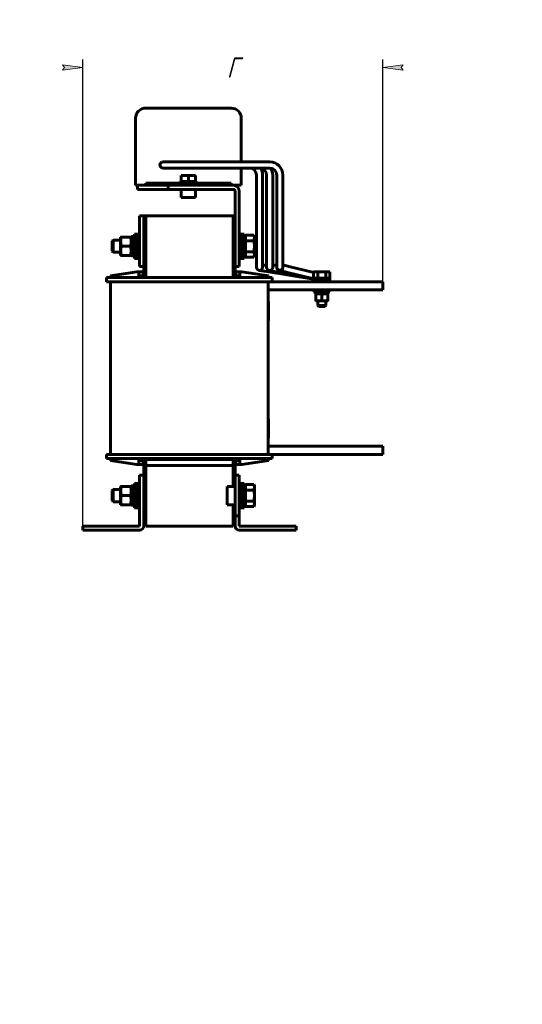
# Model space of a CAD drawing. Header units: millimetres. Extents: x 0 to 297, y 0 to 420.
# Tile 9 of 10: x 173 to 297, y 0 to 242. Entities that reach past the tile are written whole.
import ezdxf

# ---------------------------------------------------------------- set-up
doc = ezdxf.new("R2010")
doc.units = ezdxf.units.MM
doc.linetypes.add('K5LT_BASIC', pattern=[0])
doc.linetypes.add('K5LT_THIN', pattern=[0])
doc.layers.add('Системный слой', color=7, linetype='Continuous')
doc.styles.add('KDIMTEXTSTYLE', font='GOST_AU.SHX', dxfattribs={"width": 0.96, "oblique": 15, "height": 5})
doc.dimstyles.new('KDIMSTYLE (0.50)', dxfattribs={"dimtxt": 5, "dimasz": 1, "dimexe": 2, "dimexo": 0, "dimgap": 1, "dimtad": 1, "dimlfac": 2, "dimtxsty": 'KDIMTEXTSTYLE', "dimsah": 1, "dimcen": 0, "dimdle": 1, "dimadec": 0, "dimazin": 0, "dimtfac": 0.667, "dimtmove": 0, "dimatfit": 3, "dimfxl": 1, "dimtvp": 1, "dimtolj": 1, "dimtzin": 0, "dimarcsym": 0})

# ---------------------------------------------------------------- blocks, each defined once
blk = doc.blocks.new('U79')
at = {"layer": 'Системный слой', "color": 150, "linetype": 'K5LT_BASIC', "lineweight": 60, "true_color": 0x0080ff}
for p, q in [((245.65, 178.5), (245.61, 178.51)), ((246.55, 178.35), (246.38, 178.38))]:
    blk.add_line(p, q, dxfattribs=at)
blk = doc.blocks.new('U80')
at = {"layer": 'Системный слой', "color": 150, "linetype": 'K5LT_BASIC', "lineweight": 60, "true_color": 0x0080ff}
for p, q in [((246.65, 172.05), (247.65, 172.05)), ((247.65, 172.05), (248.65, 172.05))]:
    blk.add_line(p, q, dxfattribs=at)
blk = doc.blocks.new('U81')
at = {"layer": 'Системный слой', "color": 150, "linetype": 'K5LT_BASIC', "lineweight": 60, "true_color": 0x0080ff}
for p, q in [((246.65, 178.33), (246.65, 178.38)), ((246.65, 177.88), (246.65, 178.06)), ((246.65, 172.05), (246.65, 173.15))]:
    blk.add_line(p, q, dxfattribs=at)
blk = doc.blocks.new('U82')
at = {"layer": 'Системный слой', "color": 150, "linetype": 'K5LT_BASIC', "lineweight": 60, "true_color": 0x0080ff}
for p, q in [((247.65, 171.8), (246.9, 171.8)), ((248.4, 171.8), (247.65, 171.8))]:
    blk.add_line(p, q, dxfattribs=at)
blk = doc.blocks.new('U83')
at = {"layer": 'Системный слой', "color": 150, "linetype": 'K5LT_BASIC', "lineweight": 60, "true_color": 0x0080ff}
for p, q in [((248.65, 178.33), (248.65, 178.38)), ((248.65, 177.88), (248.65, 178.06)), ((248.65, 172.05), (248.65, 173.15))]:
    blk.add_line(p, q, dxfattribs=at)
blk = doc.blocks.new('U84')
at = {"layer": 'Системный слой', "color": 150, "linetype": 'K5LT_BASIC', "lineweight": 60, "true_color": 0x0080ff}
for p, q in [((245.63, 178.8), (245.65, 178.8)), ((246.62, 178.8), (246.64, 178.8))]:
    blk.add_line(p, q, dxfattribs=at)
blk = doc.blocks.new('U85')
at = {"layer": 'Системный слой', "color": 150, "linetype": 'K5LT_BASIC', "lineweight": 60, "true_color": 0x0080ff}
for p, q in [((248.66, 178.8), (248.68, 178.8)), ((249.65, 178.8), (249.67, 178.8))]:
    blk.add_line(p, q, dxfattribs=at)
blk = doc.blocks.new('U86')
at = {"layer": 'Системный слой', "color": 150, "linetype": 'K5LT_BASIC', "lineweight": 60, "true_color": 0x0080ff}
for p, q in [((246.64, 178.8), (246.68, 178.8)), ((248.62, 178.8), (248.66, 178.8))]:
    blk.add_line(p, q, dxfattribs=at)
blk = doc.blocks.new('U87')
at = {"layer": 'Системный слой', "color": 150, "linetype": 'K5LT_BASIC', "lineweight": 60, "true_color": 0x0080ff}
for p, q in [((246.62, 178.8), (245.65, 178.8)), ((248.62, 178.8), (246.68, 178.8)), ((249.65, 178.8), (248.68, 178.8))]:
    blk.add_line(p, q, dxfattribs=at)
blk = doc.blocks.new('U88')
at = {"layer": 'Системный слой', "color": 150, "linetype": 'K5LT_BASIC', "lineweight": 60, "true_color": 0x0080ff}
for p, q in [((245.65, 178.56), (243.31, 179.02)), ((246.62, 178.37), (246.57, 178.38))]:
    blk.add_line(p, q, dxfattribs=at)
blk = doc.blocks.new('U89')
at = {"layer": 'Системный слой', "color": 150, "linetype": 'K5LT_BASIC', "lineweight": 60, "true_color": 0x0080ff}
for p, q in [((227.83, 218.13), (227.83, 207.38)), ((227.83, 205.88), (227.83, 201.63))]:
    blk.add_line(p, q, dxfattribs=at)
blk = doc.blocks.new('U90')
at = {"layer": 'Системный слой', "color": 150, "linetype": 'K5LT_BASIC', "lineweight": 60, "true_color": 0x0080ff}
for p, q in [((214.86, 202.55), (214.83, 202.55)), ((216.58, 202.55), (216.54, 202.55))]:
    blk.add_line(p, q, dxfattribs=at)
blk = doc.blocks.new('U91')
at = {"layer": 'Системный слой', "color": 150, "linetype": 'K5LT_BASIC', "lineweight": 60, "true_color": 0x0080ff}
for p, q in [((213.11, 202.55), (213.08, 202.55)), ((214.83, 202.55), (214.79, 202.55))]:
    blk.add_line(p, q, dxfattribs=at)
blk = doc.blocks.new('U92')
at = {"layer": 'Системный слой', "color": 150, "linetype": 'K5LT_BASIC', "lineweight": 60, "true_color": 0x0080ff}
for p, q in [((212.83, 202.55), (213.08, 202.55)), ((213.11, 202.55), (214.79, 202.55)), ((214.86, 202.55), (216.54, 202.55)), ((216.58, 202.55), (216.83, 202.55))]:
    blk.add_line(p, q, dxfattribs=at)
blk = doc.blocks.new('U93')
at = {"layer": 'Системный слой', "color": 150, "linetype": 'K5LT_BASIC', "lineweight": 60, "true_color": 0x0080ff}
for p, q in [((214.83, 198.63), (213.08, 198.63)), ((216.58, 198.63), (214.83, 198.63))]:
    blk.add_line(p, q, dxfattribs=at)
blk = doc.blocks.new('U94')
at = {"layer": 'Системный слой', "color": 150, "linetype": 'K5LT_BASIC', "lineweight": 60, "true_color": 0x0080ff}
for p, q in [((196.34, 123.73), (198.1, 123.73)), ((202.2, 123.73), (202.2, 123.73)), ((202.83, 123.73), (202.83, 123.73)), ((227.95, 123.73), (227.95, 123.73))]:
    blk.add_line(p, q, dxfattribs=at)
blk = doc.blocks.new('U95')
at = {"layer": 'Системный слой', "color": 150, "linetype": 'K5LT_BASIC', "lineweight": 60, "true_color": 0x0080ff}
for p, q in [((196.34, 126.73), (198.1, 126.73)), ((202.2, 126.73), (202.2, 126.73)), ((202.83, 126.73), (202.83, 126.73)), ((227.95, 126.73), (227.95, 126.73))]:
    blk.add_line(p, q, dxfattribs=at)
blk = doc.blocks.new('U96')
at = {"layer": 'Системный слой', "color": 150, "linetype": 'K5LT_BASIC', "lineweight": 60, "true_color": 0x0080ff}
for p, q in [((200.8, 127.62), (200.93, 127.62)), ((200.93, 127.62), (201.06, 127.62)), ((201.06, 127.62), (201.19, 127.61))]:
    blk.add_line(p, q, dxfattribs=at)
blk = doc.blocks.new('U97')
at = {"layer": 'Системный слой', "color": 150, "linetype": 'K5LT_BASIC', "lineweight": 60, "true_color": 0x0080ff}
for p, q in [((196.34, 185.13), (198.1, 185.13)), ((202.2, 185.13), (202.2, 185.13)), ((202.83, 185.13), (202.83, 185.13)), ((227.95, 185.13), (227.95, 185.13))]:
    blk.add_line(p, q, dxfattribs=at)
blk = doc.blocks.new('U98')
at = {"layer": 'Системный слой', "color": 150, "linetype": 'K5LT_BASIC', "lineweight": 60, "true_color": 0x0080ff}
for p, q in [((196.34, 188.13), (198.1, 188.13)), ((202.2, 188.13), (202.2, 188.13)), ((202.83, 188.13), (202.83, 188.13)), ((227.95, 188.13), (227.95, 188.13))]:
    blk.add_line(p, q, dxfattribs=at)
blk = doc.blocks.new('U99')
at = {"layer": 'Системный слой', "color": 150, "linetype": 'K5LT_BASIC', "lineweight": 60, "true_color": 0x0080ff}
for p, q in [((200.8, 189.02), (200.93, 189.02)), ((200.93, 189.02), (201.06, 189.02)), ((201.06, 189.02), (201.19, 189.01))]:
    blk.add_line(p, q, dxfattribs=at)
blk = doc.blocks.new('U100')
at = {"layer": 'Системный слой', "color": 150, "linetype": 'K5LT_BASIC', "lineweight": 60, "true_color": 0x0080ff}
for p, q in [((225.83, 127.48), (225.83, 132.63)), ((225.83, 117.73), (225.83, 122.98))]:
    blk.add_line(p, q, dxfattribs=at)
blk = doc.blocks.new('U101')
at = {"layer": 'Системный слой', "color": 150, "linetype": 'K5LT_BASIC', "lineweight": 60, "true_color": 0x0080ff}
for p, q in [((204.33, 194.13), (204.33, 178.91)), ((204.33, 134.31), (204.33, 134.13))]:
    blk.add_line(p, q, dxfattribs=at)
blk = doc.blocks.new('U102')
at = {"layer": 'Системный слой', "color": 150, "linetype": 'K5LT_BASIC', "lineweight": 60, "true_color": 0x0080ff}
for p, q in [((225.83, 178.91), (225.83, 194.13)), ((225.83, 134.13), (225.83, 134.31))]:
    blk.add_line(p, q, dxfattribs=at)
blk = doc.blocks.new('U103')
at = {"layer": 'Системный слой', "color": 150, "linetype": 'K5LT_BASIC', "lineweight": 60, "true_color": 0x0080ff}
for p, q in [((226.33, 178.91), (226.33, 194.13)), ((226.33, 130.23), (226.33, 134.31)), ((226.33, 118.13), (226.33, 120.23))]:
    blk.add_line(p, q, dxfattribs=at)
blk = doc.blocks.new('U104')
at = {"layer": 'Системный слой', "color": 150, "linetype": 'K5LT_BASIC', "lineweight": 60, "true_color": 0x0080ff}
for p, q in [((225.83, 178.91), (225.83, 194.13)), ((225.83, 127.48), (225.83, 134.31)), ((225.83, 118.13), (225.83, 122.98))]:
    blk.add_line(p, q, dxfattribs=at)
blk = doc.blocks.new('U105')
at = {"layer": 'Системный слой', "color": 150, "linetype": 'K5LT_BASIC', "lineweight": 60, "true_color": 0x0080ff}
for p, q in [((204.33, 194.13), (204.33, 178.91)), ((204.33, 134.31), (204.33, 118.13))]:
    blk.add_line(p, q, dxfattribs=at)
blk = doc.blocks.new('U106')
at = {"layer": 'Системный слой', "color": 150, "linetype": 'K5LT_BASIC', "lineweight": 60, "true_color": 0x0080ff}
for p, q in [((203.83, 194.13), (203.83, 178.91)), ((203.83, 134.31), (203.83, 118.13))]:
    blk.add_line(p, q, dxfattribs=at)
blk = doc.blocks.new('KDIMARROW_01')
at = {"layer": 'Системный слой'}
blk.add_hatch(color=0, dxfattribs=at).paths.add_polyline_path([(0, 0), (-5, 0.66), (-4.5, 0), (-5, -0.66)])
at = {"layer": 'Системный слой', "color": 0, "linetype": 'K5LT_THIN', "lineweight": 18}
for p, q in [((-4.5, 0), (-5, 0.66)), ((-5, 0.66), (0, 0)), ((0, 0), (-5, -0.66)), ((-5, -0.66), (-4.5, 0)), ((0, 0), (-1, 0))]:
    blk.add_line(p, q, dxfattribs=at)

msp = doc.modelspace()

# ---------------------------------------------------------------- linework, layer by layer
at = {"layer": 'Системный слой', "color": 150, "linetype": 'K5LT_BASIC', "lineweight": 60, "true_color": 0x0080ff}
for p, q in [((204.3281, 220.6343), (225.3281, 220.6343)), ((201.8281, 201.6343), (201.8281, 218.1343)), ((213.5781, 207.3843), (208.5781, 207.3843)), ((213.5781, 207.3843), (234.8281, 207.3843)), ((213.5781, 205.8843), (208.5781, 205.8843)), ((213.0781, 204.0495), (213.0781, 202.5495)), ((213.0781, 204.0495), (214.8281, 204.0495)), ((213.5781, 205.8843), (234.8281, 205.8843)), ((214.8281, 204.0495), (214.8281, 202.5495)), ((214.8281, 204.0495), (216.5781, 204.0495)), ((216.5781, 204.0495), (216.5781, 202.5495)), ((231.5781, 204.1343), (231.5781, 186.4293)), ((233.0781, 204.1343), (233.0781, 186.4293)), ((234.0781, 204.1343), (234.0781, 186.4293)), ((235.5781, 204.1343), (235.5781, 186.4293)), ((236.5781, 204.1343), (236.5781, 186.4293)), ((238.0781, 204.1343), (238.0781, 186.4293)), ((201.8281, 201.6343), (202.3281, 201.6343)), ((202.3281, 201.6345), (209.8281, 201.6345)), ((202.3281, 200.6345), (202.3281, 201.6345)), ((213.5674, 202.1343), (204.3281, 202.1343)), ((204.3281, 202.1343), (204.3281, 201.6345)), ((225.8281, 201.6345), (209.8281, 201.6345)), ((209.8281, 201.6345), (209.8281, 200.6345)), ((212.8281, 202.1343), (212.8281, 202.5495)), ((216.0888, 202.1343), (213.5674, 202.1343)), ((225.3281, 202.1343), (216.0888, 202.1343)), ((216.8281, 202.1343), (216.8281, 202.5495)), ((225.3281, 201.6345), (225.3281, 202.1343)), ((225.857, 201.6343), (227.8281, 201.6343)), ((209.8281, 200.6345), (202.3281, 200.6345)), ((225.8281, 200.6345), (209.8281, 200.6345)), ((213.0781, 198.6345), (213.0781, 200.6345)), ((216.5781, 198.6345), (216.5781, 200.6345)), ((226.3281, 181.6345), (226.3281, 200.1345)), ((227.3281, 200.1345), (227.3281, 181.6345)), ((202.8281, 194.1345), (203.8281, 194.1345)), ((202.8281, 193.1345), (202.8281, 194.1345)), ((204.3281, 194.1345), (203.8281, 194.1345)), ((204.3281, 194.1345), (225.8281, 194.1345)), ((226.3281, 194.1345), (225.8281, 194.1345)), ((202.8281, 182.6345), (202.8281, 193.1345)), ((203.8281, 182.6345), (203.8281, 193.1345)), ((202.1994, 189.6345), (201.5744, 189.6345)), ((201.5744, 189.6345), (201.5744, 183.6345)), ((202.1994, 183.6345), (202.1994, 189.6345)), ((202.2006, 189.6345), (202.2006, 183.6345)), ((202.8256, 189.6345), (202.2006, 189.6345)), ((202.8256, 183.6345), (202.8256, 189.6345)), ((227.9531, 189.6345), (227.3281, 189.6345)), ((227.9531, 189.6345), (227.9531, 183.6345)), ((228.5794, 189.6345), (227.9544, 189.6345)), ((227.9544, 189.6345), (227.9544, 183.6345)), ((228.5794, 189.6345), (228.5794, 183.6345)), ((230.9379, 189.3296), (228.8793, 189.3296)), ((228.8793, 189.3296), (228.8793, 188.6558)), ((231.0693, 188.9685), (230.9379, 189.3296)), ((196.0796, 187.8747), (196.3394, 188.1345)), ((196.0796, 187.8747), (196.0796, 185.3943)), ((196.3394, 188.1345), (196.3394, 185.1345)), ((198.0994, 188.7908), (198.1535, 188.8845)), ((198.0994, 184.4783), (198.0994, 188.7908)), ((198.3545, 188.8845), (198.1535, 188.8845)), ((200.5443, 188.8845), (198.3545, 188.8845)), ((200.7452, 188.8845), (200.5443, 188.8845)), ((200.7994, 188.7908), (200.7452, 188.8845)), ((200.7994, 189.022), (200.7994, 188.9797)), ((200.7994, 184.247), (200.7994, 188.9797)), ((228.5793, 188.6985), (228.8793, 188.9685)), ((228.8793, 188.6558), (228.8793, 187.9821)), ((228.8793, 187.9821), (228.8793, 186.6345)), ((230.9379, 187.9821), (228.8793, 187.9821)), ((231.0693, 188.6558), (231.0693, 188.9685)), ((231.0693, 186.6345), (231.0693, 188.6558)), ((196.0796, 185.3943), (196.3394, 185.1345)), ((198.0994, 184.4783), (198.1535, 184.3845)), ((198.1535, 184.3845), (198.3545, 184.3845)), ((198.3545, 186.6345), (200.5443, 186.6345)), ((200.5443, 184.3845), (198.3545, 184.3845)), ((200.5443, 184.3845), (200.7452, 184.3845)), ((200.7994, 184.4783), (200.7452, 184.3845)), ((201.5744, 184.247), (200.7994, 184.247)), ((228.5793, 184.5705), (228.8793, 184.3005)), ((228.8793, 186.6345), (228.8793, 185.287)), ((228.8793, 185.287), (230.9379, 185.287)), ((228.8793, 185.287), (228.8793, 184.6132)), ((228.8793, 184.6132), (228.8793, 183.9395)), ((231.0693, 184.3005), (230.9379, 183.9395)), ((231.0693, 184.6132), (231.0693, 186.6345)), ((231.0693, 184.3005), (231.0693, 184.6132)), ((231.5781, 181.4293), (231.5781, 186.4293)), ((233.0781, 181.4293), (233.0781, 186.4293)), ((234.0781, 181.4293), (234.0781, 186.4293)), ((235.5781, 181.4293), (235.5781, 186.4293)), ((236.5781, 181.4293), (236.5781, 186.4293)), ((238.0781, 181.4293), (238.0781, 186.4293)), ((202.1994, 183.6345), (201.5744, 183.6345)), ((202.8256, 183.6345), (202.2006, 183.6345)), ((202.8281, 181.6345), (202.8281, 182.6345)), ((227.9531, 183.6345), (227.3281, 183.6345)), ((228.5794, 183.6345), (227.9544, 183.6345)), ((228.8793, 183.9395), (230.9379, 183.9395)), ((234.0781, 181.9043), (233.0781, 182.0671)), ((236.5781, 181.8531), (235.5781, 182.0475)), ((239.908, 181.5781), (238.0781, 182.0198)), ((202.1519, 180.3588), (195.6519, 179.3588)), ((202.6519, 180.3588), (202.1519, 180.3588)), ((202.6519, 179.3588), (202.6519, 180.3588)), ((202.6519, 180.3588), (203.6519, 180.3588)), ((202.8281, 181.6345), (203.8281, 181.6345)), ((203.6519, 180.3588), (203.6519, 179.3588)), ((227.3281, 181.6345), (226.3281, 181.6345)), ((226.5019, 179.3588), (226.5019, 180.3588)), ((226.5019, 180.3588), (227.5019, 180.3588)), ((227.5019, 180.3588), (227.5019, 179.3588)), ((228.0019, 180.3588), (227.5019, 180.3588)), ((234.5019, 179.3588), (228.0019, 180.3588)), ((234.1539, 180.3722), (232.2076, 180.689)), ((234.1539, 180.3722), (245.6131, 178.5072)), ((236.7979, 180.2823), (234.685, 180.693)), ((236.7979, 180.2823), (243.3108, 179.0161)), ((239.556, 180.12), (237.1521, 180.7002)), ((239.556, 180.12), (245.0473, 178.7946)), ((239.908, 181.5781), (245.3992, 180.2527)), ((245.6311, 180.1967), (245.3992, 180.2527)), ((245.6311, 180.299), (245.6311, 178.799)), ((246.6415, 180.299), (245.6311, 180.299)), ((246.6415, 180.299), (248.6622, 180.299)), ((246.6415, 180.299), (246.6415, 178.799)), ((248.6622, 178.799), (248.6622, 180.299)), ((249.6725, 180.299), (248.6622, 180.299)), ((249.6725, 180.299), (249.6725, 178.799)), ((199.6769, 178.9088), (194.6769, 178.9088)), ((194.6769, 177.8838), (194.6769, 178.9088)), ((194.6769, 177.8838), (199.6769, 177.8838)), ((195.6519, 179.3588), (195.6519, 178.9088)), ((195.6769, 177.8838), (195.6769, 135.3838)), ((230.4768, 178.9088), (199.6769, 178.9088)), ((199.6769, 177.8838), (230.4768, 177.8838)), ((202.6519, 179.3588), (202.6519, 178.9088)), ((203.6519, 179.3588), (202.6519, 179.3588)), ((203.6519, 179.3588), (203.6519, 178.9088)), ((227.5019, 179.3588), (226.5019, 179.3588)), ((226.5019, 179.3588), (226.5019, 178.9088)), ((227.5019, 179.3588), (227.5019, 178.9088)), ((235.4768, 178.9088), (230.4768, 178.9088)), ((230.4768, 177.8838), (235.4768, 177.8838)), ((234.4768, 135.3838), (234.4768, 177.8838)), ((234.5019, 179.3588), (234.5019, 178.9088)), ((235.4768, 177.8838), (235.4768, 178.9088)), ((235.4768, 177.8838), (262.6518, 177.8838)), ((245.6518, 178.6487), (245.0473, 178.7946)), ((245.6354, 178.3258), (245.6354, 178.0569)), ((245.6354, 178.3258), (249.6682, 178.3258)), ((249.6682, 178.0569), (245.6354, 178.0569)), ((245.6518, 178.799), (245.6518, 178.3824)), ((245.6518, 178.3824), (249.6518, 178.3824)), ((246.5827, 178.364), (246.4495, 178.3258)), ((246.5827, 178.364), (246.584, 178.3643)), ((246.584, 178.3643), (246.6469, 178.3824)), ((248.7373, 178.3643), (248.6756, 178.3824)), ((248.7373, 178.3643), (248.7386, 178.364)), ((248.7386, 178.364), (248.8692, 178.3258)), ((249.6518, 178.799), (249.6518, 178.3824)), ((249.6682, 178.3258), (249.6682, 178.0569)), ((262.6518, 177.8838), (262.6518, 175.8838)), ((262.6518, 175.8838), (234.4768, 175.8838)), ((245.6518, 175.8838), (245.6518, 175.4674)), ((245.6518, 175.4674), (249.6518, 175.4674)), ((246.0602, 175.4674), (246.0602, 174.9507)), ((246.0602, 174.9507), (249.2153, 174.9507)), ((246.2143, 174.9507), (246.1518, 174.9146)), ((246.1518, 174.7806), (246.1518, 174.9146)), ((246.1518, 173.3208), (246.1518, 174.7806)), ((247.6518, 174.7806), (247.6518, 173.3208)), ((249.0893, 174.9507), (249.1518, 174.9146)), ((249.1518, 174.9146), (249.1518, 174.7806)), ((249.1518, 173.3208), (249.1518, 174.7806)), ((249.2153, 174.9507), (249.2435, 174.9507)), ((249.2365, 175.209), (249.2435, 174.9507)), ((249.6518, 175.8838), (249.6518, 175.4674)), ((234.4768, 172.9827), (234.5268, 172.9827)), ((234.5268, 172.9459), (234.4768, 172.9459)), ((234.5268, 172.8933), (234.4768, 172.8933)), ((234.5268, 172.9723), (234.5268, 172.9827)), ((234.5268, 172.9459), (234.5268, 172.9723)), ((234.5268, 172.8933), (234.5268, 172.9459)), ((234.5268, 168.3933), (234.5268, 172.8933)), ((246.1518, 173.1868), (246.1518, 173.3208)), ((246.2143, 173.1507), (246.1518, 173.1868)), ((246.2143, 173.1507), (249.0893, 173.1507)), ((249.0893, 173.1507), (249.1518, 173.1868)), ((249.1518, 173.3208), (249.1518, 173.1868)), ((246.9018, 171.799), (246.6518, 172.049)), ((248.4018, 171.799), (248.6518, 172.049)), ((234.5268, 168.3933), (234.4768, 168.3933)), ((234.4768, 168.3529), (234.5268, 168.3529)), ((234.5268, 168.3529), (234.5268, 168.3933)), ((234.4768, 144.0353), (234.5268, 144.0353)), ((234.5268, 143.9986), (234.4768, 143.9986)), ((234.5268, 143.9459), (234.4768, 143.9459)), ((234.5268, 144.0249), (234.5268, 144.0353)), ((234.5268, 143.9986), (234.5268, 144.0249)), ((234.5268, 143.9459), (234.5268, 143.9986)), ((234.5268, 139.4459), (234.5268, 143.9459)), ((234.5268, 139.4459), (234.4768, 139.4459)), ((234.4768, 139.4055), (234.5268, 139.4055)), ((234.5268, 139.4055), (234.5268, 139.4459)), ((262.6518, 137.3838), (234.4768, 137.3838)), ((262.6518, 135.3838), (262.6518, 137.3838)), ((199.6769, 135.3838), (194.6769, 135.3838)), ((194.6769, 135.3838), (194.6769, 134.3588)), ((194.6769, 134.3588), (199.6769, 134.3588)), ((195.6519, 133.9088), (195.6519, 134.3588)), ((195.6519, 133.9088), (202.1519, 132.9088)), ((230.4768, 135.3838), (199.6769, 135.3838)), ((199.6769, 134.3588), (230.4768, 134.3588)), ((202.6519, 133.9088), (202.6519, 134.3588)), ((202.6519, 132.9088), (202.6519, 133.9088)), ((202.6519, 133.9088), (203.6519, 133.9088)), ((203.6519, 133.9088), (203.6519, 134.3588)), ((226.5019, 134.3088), (203.6519, 134.3088)), ((203.6519, 133.9088), (203.6519, 132.9088)), ((225.8281, 134.1345), (204.3281, 134.1345)), ((204.3281, 132.6345), (204.3281, 134.1345)), ((204.3281, 134.1345), (225.8281, 134.1345)), ((225.8281, 132.6345), (225.8281, 134.1345)), ((226.5019, 133.9088), (226.5019, 134.3588)), ((226.5019, 132.9088), (226.5019, 133.9088)), ((226.5019, 133.9088), (227.5019, 133.9088)), ((227.5019, 133.9088), (227.5019, 134.3588)), ((227.5019, 133.9088), (227.5019, 132.9088)), ((228.0019, 132.9088), (234.5019, 133.9088)), ((235.4768, 135.3838), (230.4768, 135.3838)), ((230.4768, 134.3588), (235.4768, 134.3588)), ((234.5019, 133.9088), (234.5019, 134.3588)), ((235.4768, 135.3838), (262.6518, 135.3838)), ((235.4768, 135.3838), (235.4768, 134.3588)), ((202.1519, 132.9088), (202.6519, 132.9088)), ((203.6519, 132.9088), (202.6519, 132.9088)), ((204.3281, 132.6345), (225.8281, 132.6345)), ((204.3281, 117.7345), (204.3281, 132.6345)), ((225.8281, 132.6345), (204.3281, 132.6345)), ((227.5019, 132.9088), (226.5019, 132.9088)), ((227.5019, 132.9088), (228.0019, 132.9088)), ((202.8281, 130.2345), (203.8281, 130.2345)), ((202.8281, 129.2345), (202.8281, 130.2345)), ((202.8281, 117.7345), (202.8281, 129.2345)), ((203.8281, 129.2345), (203.8281, 117.7345)), ((226.3281, 130.2345), (227.3281, 130.2345)), ((226.3281, 130.2345), (226.3281, 129.2345)), ((226.3281, 129.2345), (226.3281, 121.2345)), ((227.3281, 130.2345), (227.3281, 129.2345)), ((227.3281, 129.2345), (227.3281, 121.2345)), ((196.0796, 126.4747), (196.3394, 126.7345)), ((196.0796, 126.4747), (196.0796, 123.9943)), ((196.3394, 126.7345), (196.3394, 123.7345)), ((198.0994, 127.3908), (198.1535, 127.4845)), ((198.0994, 123.0783), (198.0994, 127.3908)), ((198.3545, 127.4845), (198.1535, 127.4845)), ((200.5443, 127.4845), (198.3545, 127.4845)), ((200.7452, 127.4845), (200.5443, 127.4845)), ((200.7994, 127.3908), (200.7452, 127.4845)), ((200.7994, 127.622), (200.7994, 127.5797)), ((200.7994, 122.847), (200.7994, 127.5797)), ((202.1994, 128.2345), (201.5744, 128.2345)), ((201.5744, 128.2345), (201.5744, 122.2345)), ((202.1994, 122.2345), (202.1994, 128.2345)), ((202.2006, 128.2345), (202.2006, 122.2345)), ((202.8256, 128.2345), (202.2006, 128.2345)), ((202.8256, 122.2345), (202.8256, 128.2345)), ((224.3281, 122.9845), (224.3281, 127.4845)), ((224.3281, 127.4845), (226.3281, 127.4845)), ((227.9531, 128.2345), (227.3281, 128.2345)), ((227.9531, 128.2345), (227.9531, 122.2345)), ((228.5794, 128.2345), (227.9544, 128.2345)), ((227.9544, 128.2345), (227.9544, 122.2345)), ((228.5793, 127.2985), (228.8793, 127.5685)), ((228.5794, 128.2345), (228.5794, 122.2345)), ((230.9379, 127.9296), (228.8793, 127.9296)), ((228.8793, 127.9296), (228.8793, 127.2558)), ((228.8793, 127.2558), (228.8793, 126.5821)), ((228.8793, 126.5821), (228.8793, 125.2345)), ((230.9379, 126.5821), (228.8793, 126.5821)), ((231.0693, 127.5685), (230.9379, 127.9296)), ((231.0693, 127.2558), (231.0693, 127.5685)), ((231.0693, 125.2345), (231.0693, 127.2558)), ((196.0796, 123.9943), (196.3394, 123.7345)), ((198.3545, 125.2345), (200.5443, 125.2345)), ((228.8793, 125.2345), (228.8793, 123.887)), ((228.8793, 123.887), (230.9379, 123.887)), ((228.8793, 123.887), (228.8793, 123.2132)), ((231.0693, 123.2132), (231.0693, 125.2345)), ((198.0994, 123.0783), (198.1535, 122.9845)), ((198.1535, 122.9845), (198.3545, 122.9845)), ((200.5443, 122.9845), (198.3545, 122.9845)), ((200.5443, 122.9845), (200.7452, 122.9845)), ((200.7994, 123.0783), (200.7452, 122.9845)), ((201.5744, 122.847), (200.7994, 122.847)), ((202.1994, 122.2345), (201.5744, 122.2345)), ((202.8256, 122.2345), (202.2006, 122.2345)), ((224.3281, 122.9845), (226.3281, 122.9845)), ((226.3281, 121.2345), (226.3281, 120.2345)), ((227.9531, 122.2345), (227.3281, 122.2345)), ((227.3281, 121.2345), (227.3281, 120.2345)), ((228.5794, 122.2345), (227.9544, 122.2345)), ((228.5793, 123.1705), (228.8793, 122.9005)), ((228.8793, 123.2132), (228.8793, 122.5395)), ((228.8793, 122.5395), (230.9379, 122.5395)), ((231.0693, 122.9005), (230.9379, 122.5395)), ((231.0693, 122.9005), (231.0693, 123.2132)), ((226.3281, 120.2345), (227.3281, 120.2345)), ((226.3281, 120.2345), (226.3281, 117.7345)), ((227.3281, 117.7345), (227.3281, 120.2345)), ((188.8281, 117.7345), (189.8281, 117.7345)), ((188.8281, 116.7345), (188.8281, 117.7345)), ((189.8281, 116.7345), (188.8281, 116.7345)), ((189.8281, 117.7345), (202.8281, 117.7345)), ((202.8281, 116.7345), (189.8281, 116.7345)), ((204.3281, 118.1345), (203.8281, 118.1345)), ((225.8281, 117.7345), (204.3281, 117.7345)), ((225.8281, 118.1345), (226.3281, 118.1345)), ((240.3281, 117.7345), (227.3281, 117.7345)), ((227.3281, 116.7345), (240.3281, 116.7345)), ((240.3281, 117.7345), (241.3281, 117.7345)), ((241.3281, 116.7345), (240.3281, 116.7345)), ((241.3281, 117.7345), (241.3281, 116.7345))]:
    msp.add_line(p, q, dxfattribs=at)
for centre, radius, start, end in [((204.3281, 218.1343), 2.5, 90, 180), ((225.3281, 218.1343), 2.5, 88.843073, 90), ((225.3281, 218.1343), 2.5, 0, 88.843073), ((208.5781, 206.6343), 0.75, 117.139437, 270.000623), ((208.5781, 206.6343), 0.75, 90, 117.139437), ((234.8281, 204.1343), 3.25, 0, 90), ((229.8281, 204.1343), 1.75, 0, 90), ((232.3281, 204.1343), 1.75, 0, 90), ((229.8281, 204.1343), 3.25, 0, 32.204228), ((234.8281, 204.1343), 1.75, 0, 90), ((232.3281, 204.1343), 3.25, 0, 32.204228), ((225.8281, 200.1345), 1.5, 0, 90), ((225.8281, 200.1345), 0.5, 0, 90), ((232.3281, 181.4293), 0.75, 180, 0), ((234.8281, 181.4293), 0.75, 180, 0), ((237.3281, 181.4293), 0.75, 179.999377, 0), ((202.8281, 117.7345), 1, 270, 0), ((227.3281, 117.7345), 1, 180, 270)]:
    msp.add_arc(centre, radius, start, end, dxfattribs=at)
for centre in [(201.5744, 186.6345), (201.5744, 125.2345)]:
    msp.add_ellipse(centre, major_axis=(-4.1353, 0), ratio=0.57735027, start_param=4.71238898, end_param=4.90091591, dxfattribs=at)
for points, knots in [([(230.9379, 189.3296), (230.9763, 189.2241), (231.0244, 189.0638), (231.0621, 188.8389), (231.0693, 188.7199), (231.0693, 188.6558)], [0, 0, 0, 0, 2.84183866, 4.30344154, 6, 6, 6, 6]), ([(198.3545, 186.6345), (198.3105, 186.7663), (198.2609, 186.9375), (198.2019, 187.2096), (198.174, 187.3898), (198.1568, 187.5944), (198.1515, 187.7606), (198.1569, 187.926), (198.1736, 188.1238), (198.202, 188.3104), (198.2612, 188.5829), (198.3129, 188.7598), (198.3545, 188.8845)], [0, 0, 0, 0, 2.33377963, 3.01198182, 4.74627383, 5.45422955, 6.52358419, 7.57716709, 8.26508064, 9.89612006, 10.7907933, 13, 13, 13, 13]), ([(200.5443, 188.8845), (200.5882, 188.7528), (200.6378, 188.5815), (200.6968, 188.3094), (200.7247, 188.1293), (200.742, 187.9247), (200.7472, 187.7584), (200.7418, 187.593), (200.7251, 187.3953), (200.6968, 187.2086), (200.6375, 186.9361), (200.5859, 186.7593), (200.5443, 186.6345)], [0, 0, 0, 0, 2.33377963, 3.01198182, 4.74627381, 5.45422952, 6.52358415, 7.57716703, 8.26508057, 9.89611997, 10.79079323, 13, 13, 13, 13]), ([(198.3545, 184.3845), (198.3105, 184.5163), (198.2609, 184.6875), (198.2019, 184.9596), (198.174, 185.1398), (198.1568, 185.3444), (198.1515, 185.5106), (198.1569, 185.676), (198.1736, 185.8738), (198.202, 186.0604), (198.2612, 186.3329), (198.3129, 186.5098), (198.3545, 186.6345)], [0, 0, 0, 0, 2.33377963, 3.01198182, 4.74627381, 5.45422952, 6.52358415, 7.57716703, 8.26508057, 9.89611997, 10.79079323, 13, 13, 13, 13]), ([(200.5443, 186.6345), (200.6667, 186.2671), (200.745, 185.8943), (200.7454, 185.3204), (200.7262, 185.1293), (200.6562, 184.7539), (200.6056, 184.5685), (200.5443, 184.3845)], [0, 0, 0, 0, 0.00262391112, 0.00262391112, 0.00393586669, 0.00393586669, 0.00524782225, 0.00524782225, 0.00524782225, 0.00524782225]), ([(246.4088, 178.3258), (246.4246, 178.3287), (246.4404, 178.3318), (246.4642, 178.3365), (246.472, 178.338), (246.4877, 178.3412), (246.496, 178.3429), (246.5321, 178.3507), (246.5588, 178.3572), (246.5827, 178.364)], [0, 0, 0, 0, 0.25, 0.25, 0.375, 0.375, 0.5, 0.5, 1, 1, 1, 1]), ([(248.7386, 178.364), (248.7503, 178.3605), (248.7627, 178.3573), (248.7823, 178.3524), (248.789, 178.3508), (248.8027, 178.3476), (248.8092, 178.3461), (248.8471, 178.3378), (248.8788, 178.3316), (248.9099, 178.3258)], [0, 0, 0, 0, 0.25, 0.25, 0.375, 0.375, 0.5, 0.5, 1, 1, 1, 1]), ([(247.6518, 174.7806), (247.5525, 174.8137), (247.4222, 174.8508), (247.2412, 174.8867), (247.1142, 174.9049), (246.9721, 174.915), (246.8338, 174.915), (246.6954, 174.9054), (246.5157, 174.8804), (246.3337, 174.8381), (246.2002, 174.7968), (246.1518, 174.7806)], [0, 0, 0, 0, 2.43540171, 3.16076952, 4.3422545, 5.46231463, 6.53579949, 7.62410834, 8.7471785, 10.81520627, 12, 12, 12, 12]), ([(249.1518, 174.7806), (249.0525, 174.8137), (248.9222, 174.8508), (248.7412, 174.8867), (248.6142, 174.9049), (248.4721, 174.915), (248.3338, 174.915), (248.1954, 174.9054), (248.0157, 174.8804), (247.8337, 174.8381), (247.7002, 174.7968), (247.6518, 174.7806)], [0, 0, 0, 0, 2.43540151, 3.16076949, 4.34225453, 5.46231464, 6.53579949, 7.62410834, 8.74717851, 10.81520612, 12, 12, 12, 12]), ([(246.1518, 173.3208), (246.2511, 173.2877), (246.3815, 173.2506), (246.5625, 173.2147), (246.6894, 173.1965), (246.8315, 173.1864), (246.9699, 173.1864), (247.1082, 173.196), (247.2879, 173.221), (247.47, 173.2633), (247.6035, 173.3046), (247.6518, 173.3208)], [0, 0, 0, 0, 2.43540166, 3.16076951, 4.3422545, 5.46231463, 6.53579949, 7.62410835, 8.74717852, 10.81520612, 12, 12, 12, 12]), ([(247.6518, 173.3208), (247.7511, 173.2877), (247.8815, 173.2506), (248.0625, 173.2147), (248.1894, 173.1965), (248.3315, 173.1864), (248.4699, 173.1864), (248.6082, 173.196), (248.7879, 173.221), (248.97, 173.2633), (249.1035, 173.3046), (249.1518, 173.3208)], [0, 0, 0, 0, 2.43540171, 3.16076952, 4.3422545, 5.46231463, 6.53579949, 7.62410834, 8.7471785, 10.81520627, 12, 12, 12, 12]), ([(198.3545, 125.2345), (198.3105, 125.3663), (198.2609, 125.5375), (198.2019, 125.8096), (198.174, 125.9898), (198.1568, 126.1944), (198.1515, 126.3606), (198.1569, 126.526), (198.1736, 126.7238), (198.202, 126.9104), (198.2612, 127.1829), (198.3129, 127.3598), (198.3545, 127.4845)], [0, 0, 0, 0, 2.33377963, 3.01198182, 4.74627383, 5.45422955, 6.52358419, 7.57716709, 8.26508064, 9.89612006, 10.7907933, 13, 13, 13, 13]), ([(200.5443, 127.4845), (200.5882, 127.3528), (200.6378, 127.1815), (200.6968, 126.9094), (200.7247, 126.7293), (200.742, 126.5247), (200.7472, 126.3584), (200.7418, 126.193), (200.7251, 125.9953), (200.6968, 125.8086), (200.6375, 125.5361), (200.5859, 125.3593), (200.5443, 125.2345)], [0, 0, 0, 0, 2.33377963, 3.01198182, 4.74627381, 5.45422952, 6.52358415, 7.57716703, 8.26508057, 9.89611997, 10.79079323, 13, 13, 13, 13]), ([(230.9379, 127.9296), (230.9763, 127.8241), (231.0244, 127.6638), (231.0621, 127.4389), (231.0693, 127.3199), (231.0693, 127.2558)], [0, 0, 0, 0, 2.84183866, 4.30344154, 6, 6, 6, 6]), ([(198.3545, 122.9845), (198.3105, 123.1163), (198.2609, 123.2875), (198.2019, 123.5596), (198.174, 123.7398), (198.1568, 123.9444), (198.1515, 124.1106), (198.1569, 124.276), (198.1736, 124.4738), (198.202, 124.6604), (198.2612, 124.9329), (198.3129, 125.1098), (198.3545, 125.2345)], [0, 0, 0, 0, 2.33377963, 3.01198182, 4.74627381, 5.45422952, 6.52358415, 7.57716703, 8.26508057, 9.89611997, 10.79079323, 13, 13, 13, 13]), ([(200.5443, 125.2345), (200.6667, 124.8671), (200.745, 124.4943), (200.7454, 123.9204), (200.7262, 123.7293), (200.6562, 123.3539), (200.6056, 123.1685), (200.5443, 122.9845)], [0, 0, 0, 0, 0.00262391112, 0.00262391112, 0.00393586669, 0.00393586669, 0.00524782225, 0.00524782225, 0.00524782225, 0.00524782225])]:
    msp.add_open_spline(points, degree=3, knots=knots, dxfattribs=at)
for points in [[(231.0693, 188.6558), (231.0693, 188.4291), (231.019, 188.2048), (230.9379, 187.9821)], [(230.9379, 187.9821), (231.019, 187.5365), (231.0693, 187.088), (231.0693, 186.6345)], [(231.0693, 186.6345), (231.0693, 186.1811), (231.019, 185.7325), (230.9379, 185.287)], [(230.9379, 185.287), (231.019, 185.0642), (231.0693, 184.84), (231.0693, 184.6132)], [(231.0693, 184.6132), (231.0693, 184.3865), (231.019, 184.1622), (230.9379, 183.9395)], [(231.0693, 127.2558), (231.0693, 127.0291), (231.019, 126.8048), (230.9379, 126.5821)], [(230.9379, 126.5821), (231.019, 126.1365), (231.0693, 125.688), (231.0693, 125.2345)], [(231.0693, 125.2345), (231.0693, 124.7811), (231.019, 124.3325), (230.9379, 123.887)], [(230.9379, 123.887), (231.019, 123.6642), (231.0693, 123.44), (231.0693, 123.2132)], [(231.0693, 123.2132), (231.0693, 122.9865), (231.019, 122.7622), (230.9379, 122.5395)]]:
    msp.add_open_spline(points, degree=3, dxfattribs=at)
msp.add_rational_spline([(249.2435, 175.4674), (249.2435, 175.2939), (249.2341, 175.1211), (249.2153, 174.9507)], [1, 0.997040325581, 0.997040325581, 1], degree=3, dxfattribs=at)

# ---------------------------------------------------------------- block references
at = {"layer": 'Системный слой'}
for name in ['U89', 'U92', 'U91', 'U90', 'U93', 'U106', 'U101', 'U105', 'U102', 'U104', 'U103', 'U98', 'U99', 'U97', 'U88', 'U79', 'U84', 'U87', 'U86', 'U81', 'U83', 'U85', 'U80', 'U82', 'U100', 'U95', 'U96', 'U94']:
    msp.add_blockref(name, (0, 0), dxfattribs=at)

# ---------------------------------------------------------------- dimensions: what is measured, and where the dimension line sits
at = {"layer": 'Системный слой', "color": 7}
msp.add_linear_dim(base=(188.8281, 230.6343), p1=(262.6518, 176.8838), p2=(188.8281, 117.7345), location=(225.74, 230.6343), text='\\H5.0;\\W0.965;\\Q15;\\H5.0;\\W0.965;\\Q15;\\Q15;Г', dimstyle='KDIMSTYLE (0.50)', override={"dimexo": 0, "dimblk1": 'KDIMARROW_01', "dimblk2": 'KDIMARROW_01', "dimse1": 0, "dimse2": 0, "dimclrt": 7, "dimtolj": 1}, dxfattribs=at).render()

doc.saveas('drawing.dxf')
